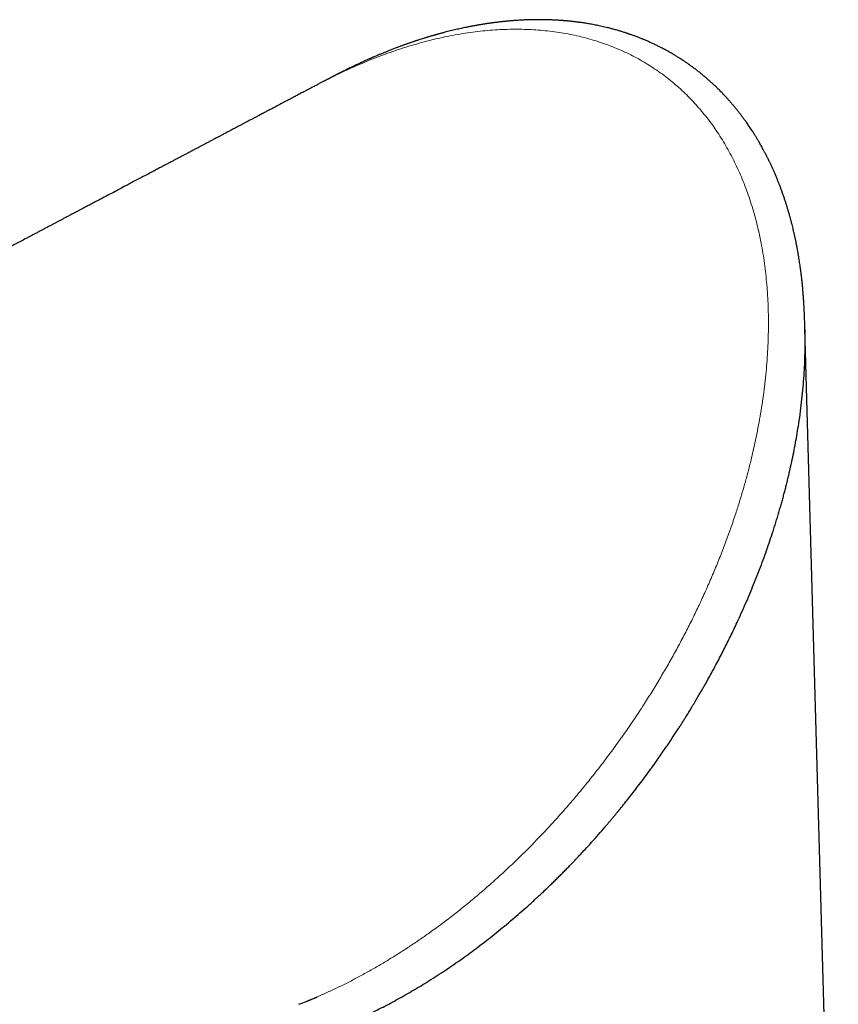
# Model space of a CAD drawing. Header units: millimetres. Extents: x 8 to 834, y 12 to 760.
# Tile 51 of 65: x 752 to 799, y 330 to 387. Entities that reach past the tile are written whole.
import ezdxf

# ---------------------------------------------------------------- set-up
doc = ezdxf.new("R2010")
doc.units = ezdxf.units.MM

msp = doc.modelspace()

# ---------------------------------------------------------------- linework, layer by layer
at = {"color": 7, "linetype": 'Continuous', "lineweight": 30}
for p, q in [((769.692, 383.882), (769.423, 383.742)), ((799.444, 300.766), (797.516, 369.59))]:
    msp.add_line(p, q, dxfattribs=at)
for points, knots in [([(797.498, 370.08), (797.497, 370.104), (797.495, 370.148), (797.492, 370.207), (797.49, 370.253), (797.489, 370.288), (797.487, 370.32), (797.486, 370.351), (797.484, 370.382), (797.483, 370.412), (797.482, 370.443), (797.48, 370.475), (797.479, 370.515), (797.477, 370.565), (797.474, 370.623), (797.471, 370.689), (797.467, 370.761), (797.464, 370.836), (797.46, 370.903), (797.457, 370.957), (797.455, 370.999), (797.452, 371.041), (797.449, 371.096), (797.445, 371.166), (797.439, 371.251), (797.432, 371.348), (797.425, 371.452), (797.414, 371.587), (797.401, 371.75), (797.386, 371.922), (797.372, 372.07), (797.359, 372.194), (797.347, 372.31), (797.336, 372.412), (797.326, 372.502), (797.317, 372.581), (797.308, 372.655), (797.299, 372.73), (797.288, 372.812), (797.276, 372.904), (797.263, 373.007), (797.247, 373.119), (797.229, 373.248), (797.208, 373.394), (797.182, 373.558), (797.154, 373.735), (797.128, 373.888), (797.106, 374.01), (797.092, 374.093), (797.078, 374.168), (797.066, 374.231), (797.057, 374.282), (797.049, 374.322), (797.043, 374.352), (797.038, 374.381), (797.031, 374.416), (797.021, 374.463), (797.01, 374.52), (796.998, 374.582), (796.985, 374.645), (796.969, 374.722), (796.949, 374.813), (796.927, 374.919), (796.902, 375.03), (796.874, 375.152), (796.842, 375.289), (796.806, 375.437), (796.773, 375.571), (796.745, 375.682), (796.724, 375.763), (796.706, 375.831), (796.692, 375.884), (796.679, 375.93), (796.666, 375.98), (796.648, 376.044), (796.625, 376.127), (796.599, 376.22), (796.571, 376.318), (796.542, 376.415), (796.505, 376.539), (796.459, 376.69), (796.402, 376.871), (796.34, 377.059), (796.288, 377.212), (796.25, 377.323), (796.227, 377.388), (796.206, 377.446), (796.189, 377.494), (796.175, 377.534), (796.163, 377.566), (796.152, 377.595), (796.142, 377.624), (796.128, 377.661), (796.111, 377.706), (796.091, 377.761), (796.066, 377.826), (796.038, 377.899), (795.995, 378.011), (795.937, 378.155), (795.864, 378.335), (795.789, 378.513), (795.713, 378.688), (795.649, 378.831), (795.596, 378.945), (795.556, 379.033), (795.517, 379.114), (795.483, 379.186), (795.456, 379.242), (795.433, 379.289), (795.411, 379.335), (795.382, 379.392), (795.349, 379.46), (795.309, 379.538), (795.254, 379.647), (795.185, 379.779), (795.107, 379.924), (795.035, 380.055), (794.97, 380.171), (794.912, 380.274), (794.859, 380.365), (794.812, 380.445), (794.769, 380.518), (794.729, 380.584), (794.69, 380.648), (794.65, 380.714), (794.604, 380.788), (794.55, 380.873), (794.489, 380.969), (794.421, 381.073), (794.349, 381.182), (794.276, 381.29), (794.202, 381.398), (794.112, 381.526), (794.009, 381.671), (793.893, 381.827), (793.796, 381.956), (793.716, 382.059), (793.654, 382.137), (793.597, 382.209), (793.546, 382.273), (793.501, 382.328), (793.46, 382.378), (793.419, 382.427), (793.373, 382.483), (793.319, 382.546), (793.26, 382.615), (793.197, 382.688), (793.134, 382.759), (793.075, 382.826), (793.022, 382.884), (792.977, 382.934), (792.937, 382.977), (792.897, 383.02), (792.854, 383.066), (792.79, 383.133), (792.707, 383.22), (792.606, 383.324), (792.487, 383.442), (792.354, 383.572), (792.204, 383.713), (792.054, 383.85), (791.926, 383.964), (791.815, 384.06), (791.72, 384.141), (791.616, 384.228), (791.51, 384.315), (791.411, 384.395), (791.32, 384.467), (791.237, 384.531), (791.162, 384.588), (791.105, 384.632), (791.061, 384.664), (791.023, 384.692), (790.979, 384.725), (790.925, 384.764), (790.864, 384.808), (790.798, 384.855), (790.731, 384.902), (790.663, 384.949), (790.596, 384.995), (790.533, 385.037), (790.476, 385.075), (790.428, 385.107), (790.384, 385.136), (790.343, 385.163), (790.297, 385.192), (790.247, 385.224), (790.191, 385.259), (790.13, 385.297), (790.061, 385.34), (789.981, 385.388), (789.891, 385.442), (789.793, 385.5), (789.693, 385.557), (789.6, 385.609), (789.474, 385.679), (789.314, 385.765), (789.113, 385.868), (788.909, 385.969), (788.741, 386.049), (788.609, 386.11), (788.518, 386.151), (788.426, 386.192), (788.334, 386.232), (788.251, 386.267), (788.182, 386.296), (788.127, 386.319), (788.073, 386.34), (788.014, 386.364), (787.94, 386.394), (787.852, 386.428), (787.756, 386.464), (787.664, 386.499), (787.58, 386.529), (787.504, 386.557), (787.436, 386.581), (787.377, 386.601), (787.323, 386.62), (787.269, 386.638), (787.208, 386.658), (787.136, 386.682), (787.052, 386.709), (786.959, 386.738), (786.86, 386.769), (786.756, 386.8), (786.647, 386.832), (786.535, 386.863), (786.429, 386.892), (786.331, 386.919), (786.219, 386.948), (786.086, 386.981), (785.931, 387.018), (785.773, 387.054), (785.618, 387.088), (785.469, 387.119), (785.322, 387.147), (785.177, 387.174), (785.038, 387.199), (784.903, 387.222), (784.773, 387.243), (784.647, 387.262), (784.543, 387.277), (784.461, 387.288), (784.394, 387.297), (784.324, 387.306), (784.244, 387.316), (784.162, 387.326), (784.08, 387.335), (784.002, 387.343), (783.922, 387.352), (783.841, 387.36), (783.76, 387.368), (783.681, 387.375), (783.611, 387.381), (783.554, 387.385), (783.509, 387.389), (783.469, 387.392), (783.427, 387.395), (783.377, 387.399), (783.306, 387.404), (783.214, 387.409), (783.105, 387.416), (782.993, 387.421), (782.893, 387.426), (782.807, 387.429), (782.74, 387.432), (782.68, 387.434), (782.63, 387.435), (782.581, 387.436), (782.522, 387.438), (782.44, 387.439), (782.339, 387.441), (782.226, 387.442), (782.11, 387.442), (781.997, 387.441), (781.883, 387.44), (781.774, 387.439), (781.673, 387.436), (781.584, 387.434), (781.5, 387.431), (781.411, 387.428), (781.309, 387.424), (781.191, 387.419), (781.062, 387.412), (780.928, 387.404), (780.796, 387.395), (780.676, 387.387), (780.571, 387.378), (780.483, 387.371), (780.407, 387.365), (780.341, 387.359), (780.277, 387.353), (780.216, 387.347), (780.156, 387.341), (780.097, 387.335), (780.031, 387.328), (779.957, 387.32), (779.875, 387.311), (779.786, 387.3), (779.69, 387.289), (779.605, 387.278), (779.537, 387.269), (779.488, 387.263), (779.449, 387.257), (779.415, 387.253), (779.381, 387.248), (779.339, 387.242), (779.29, 387.235), (779.237, 387.228), (779.171, 387.218), (779.096, 387.207), (779.02, 387.195), (778.956, 387.185), (778.897, 387.176), (778.828, 387.165), (778.755, 387.153), (778.684, 387.141), (778.619, 387.129), (778.553, 387.118), (778.484, 387.106), (778.419, 387.094), (778.362, 387.083), (778.308, 387.073), (778.248, 387.062), (778.176, 387.048), (778.095, 387.032), (778.011, 387.016), (777.902, 386.993), (777.772, 386.966), (777.623, 386.934), (777.476, 386.902), (777.326, 386.868), (777.169, 386.831), (777.006, 386.791), (776.846, 386.751), (776.678, 386.708), (776.508, 386.663), (776.372, 386.626), (776.285, 386.602), (776.243, 386.591), (776.205, 386.58), (776.171, 386.571), (776.14, 386.562), (776.107, 386.552), (776.066, 386.541), (776.002, 386.522), (775.923, 386.5), (775.838, 386.474), (775.765, 386.453), (775.708, 386.436), (775.663, 386.422), (775.622, 386.41), (775.574, 386.395), (775.516, 386.377), (775.38, 386.335), (775.242, 386.291), (775.109, 386.248), (775.057, 386.23), (775.015, 386.216), (774.975, 386.203), (774.925, 386.187), (774.861, 386.165), (774.783, 386.139), (774.703, 386.111), (774.624, 386.084), (774.551, 386.058), (774.482, 386.034), (774.421, 386.013), (774.364, 385.992), (774.304, 385.971), (774.206, 385.935), (774.075, 385.887), (773.913, 385.827), (773.76, 385.769), (773.613, 385.712), (773.461, 385.652), (773.296, 385.587), (773.146, 385.526), (773.022, 385.475), (772.935, 385.439), (772.862, 385.408), (772.796, 385.38), (772.725, 385.35), (772.643, 385.316), (772.563, 385.281), (772.494, 385.251), (772.436, 385.226), (772.388, 385.205), (772.345, 385.186), (772.295, 385.164), (772.229, 385.135), (772.145, 385.097), (772.062, 385.06), (771.985, 385.025), (771.918, 384.994), (771.854, 384.965), (771.782, 384.932), (771.7, 384.893), (771.601, 384.847), (771.502, 384.8), (771.411, 384.757), (771.325, 384.715), (771.234, 384.672), (771.135, 384.623), (771.034, 384.574), (770.945, 384.53), (770.866, 384.49), (770.792, 384.453), (770.709, 384.411), (770.633, 384.373), (770.568, 384.339), (770.518, 384.314), (770.469, 384.288), (770.424, 384.265), (770.385, 384.245), (770.349, 384.226), (770.32, 384.211), (770.295, 384.198), (770.276, 384.188), (770.259, 384.179), (770.243, 384.171), (770.228, 384.163), (770.207, 384.152), (770.185, 384.141), (770.162, 384.128), (770.135, 384.114), (770.098, 384.095), (770.055, 384.072), (770.009, 384.049), (769.967, 384.027), (769.927, 384.006), (769.897, 383.99), (769.872, 383.977), (769.852, 383.967), (769.832, 383.956), (769.811, 383.946), (769.794, 383.937), (769.778, 383.929), (769.763, 383.921), (769.745, 383.912), (769.72, 383.899), (769.701, 383.889), (769.69, 383.883)], [0, 0, 0, 0, 0.002317, 0.004191, 0.005621, 0.006646, 0.007621, 0.008629, 0.009673, 0.010577, 0.011423, 0.012227, 0.013042, 0.014242, 0.015629, 0.017112, 0.018888, 0.020661, 0.02235, 0.023612, 0.024411, 0.025363, 0.026712, 0.028426, 0.030522, 0.032998, 0.035605, 0.038161, 0.043034, 0.047711, 0.050933, 0.054056, 0.056982, 0.059536, 0.061715, 0.063706, 0.065423, 0.06726, 0.069309, 0.071616, 0.07418, 0.077, 0.080088, 0.083878, 0.088016, 0.092501, 0.097332, 0.099613, 0.101806, 0.103704, 0.105306, 0.106613, 0.107624, 0.108342, 0.108935, 0.109825, 0.111032, 0.112553, 0.114201, 0.11581, 0.117383, 0.120169, 0.122829, 0.125517, 0.128775, 0.132325, 0.136167, 0.140298, 0.142778, 0.1449, 0.146665, 0.148075, 0.14913, 0.150279, 0.151969, 0.154238, 0.156801, 0.159381, 0.161978, 0.164591, 0.169215, 0.174047, 0.179131, 0.184466, 0.186404, 0.188228, 0.189791, 0.191095, 0.192139, 0.193115, 0.1937, 0.194521, 0.19549, 0.196731, 0.198243, 0.200025, 0.202078, 0.204277, 0.209283, 0.214036, 0.219366, 0.224342, 0.228996, 0.231643, 0.234182, 0.236589, 0.238673, 0.240391, 0.241439, 0.242782, 0.244439, 0.246409, 0.248693, 0.25129, 0.256023, 0.260346, 0.264257, 0.267757, 0.270845, 0.273547, 0.276051, 0.27821, 0.280238, 0.282136, 0.284072, 0.286362, 0.289013, 0.292024, 0.295382, 0.298842, 0.302307, 0.305777, 0.309251, 0.314719, 0.319947, 0.32476, 0.327607, 0.330286, 0.332744, 0.334911, 0.33679, 0.33844, 0.34002, 0.341969, 0.344267, 0.34672, 0.34928, 0.351948, 0.35429, 0.356392, 0.358182, 0.359662, 0.361115, 0.362793, 0.364695, 0.368579, 0.372455, 0.376281, 0.382006, 0.387418, 0.392807, 0.398314, 0.401263, 0.404543, 0.408365, 0.412159, 0.415558, 0.418562, 0.421478, 0.424008, 0.426163, 0.427257, 0.428428, 0.4299, 0.431673, 0.43378, 0.435969, 0.438163, 0.440362, 0.442566, 0.444692, 0.446491, 0.448091, 0.449332, 0.450639, 0.45209, 0.453686, 0.455426, 0.457323, 0.459462, 0.46198, 0.464781, 0.467867, 0.471106, 0.473993, 0.476479, 0.482598, 0.488562, 0.494507, 0.50079, 0.503437, 0.506103, 0.508788, 0.511491, 0.514089, 0.515888, 0.517471, 0.518867, 0.520502, 0.522515, 0.525208, 0.528036, 0.530633, 0.532999, 0.535134, 0.537036, 0.538699, 0.540125, 0.541542, 0.543207, 0.5452, 0.547522, 0.550163, 0.552916, 0.555693, 0.558775, 0.561884, 0.564806, 0.567406, 0.56993, 0.573843, 0.578125, 0.582398, 0.586526, 0.59051, 0.5944, 0.59821, 0.602008, 0.605427, 0.608885, 0.612204, 0.615313, 0.617041, 0.618658, 0.620486, 0.622561, 0.624878, 0.626877, 0.628907, 0.630967, 0.633057, 0.635178, 0.637296, 0.639147, 0.640559, 0.641697, 0.642598, 0.643643, 0.64493, 0.646461, 0.649154, 0.651968, 0.654838, 0.657766, 0.659635, 0.661399, 0.662915, 0.664183, 0.665202, 0.66667, 0.668724, 0.671411, 0.674399, 0.677328, 0.6802, 0.683014, 0.685941, 0.688488, 0.69065, 0.692694, 0.694845, 0.69743, 0.700398, 0.703747, 0.707179, 0.710509, 0.713738, 0.7162, 0.718432, 0.720337, 0.721919, 0.723464, 0.725151, 0.72651, 0.727966, 0.729609, 0.731454, 0.733502, 0.735753, 0.738207, 0.740675, 0.742137, 0.743356, 0.744334, 0.745073, 0.745877, 0.746915, 0.748198, 0.749562, 0.750898, 0.753166, 0.755186, 0.756632, 0.757942, 0.759671, 0.761813, 0.763381, 0.765002, 0.766678, 0.768407, 0.770135, 0.771579, 0.772697, 0.774184, 0.776053, 0.778153, 0.780256, 0.782359, 0.786329, 0.790016, 0.793599, 0.797357, 0.801295, 0.80543, 0.809653, 0.813351, 0.818119, 0.822468, 0.823631, 0.824692, 0.825648, 0.826501, 0.82725, 0.827988, 0.829021, 0.830374, 0.832816, 0.834972, 0.836814, 0.838331, 0.839305, 0.840237, 0.84144, 0.842922, 0.84468, 0.851754, 0.853422, 0.854748, 0.85571, 0.856659, 0.857782, 0.859518, 0.861531, 0.863759, 0.865607, 0.867567, 0.869345, 0.870812, 0.87223, 0.873755, 0.875387, 0.879704, 0.883825, 0.88776, 0.891473, 0.895141, 0.899496, 0.904188, 0.906662, 0.909038, 0.910945, 0.912277, 0.914148, 0.916459, 0.918553, 0.920343, 0.921814, 0.923049, 0.924064, 0.925163, 0.926971, 0.929168, 0.931721, 0.933387, 0.935175, 0.93692, 0.938374, 0.940798, 0.94336, 0.946115, 0.948558, 0.950478, 0.95288, 0.95566, 0.958302, 0.960805, 0.962665, 0.964503, 0.966694, 0.969189, 0.97051, 0.971854, 0.973141, 0.974369, 0.975413, 0.976219, 0.977146, 0.977652, 0.978184, 0.978618, 0.978972, 0.979637, 0.980488, 0.981345, 0.982048, 0.983137, 0.98443, 0.986238, 0.988002, 0.989588, 0.991032, 0.992486, 0.993074, 0.993822, 0.994722, 0.995425, 0.996106, 0.996686, 0.997225, 0.997821, 0.998742, 1, 1, 1, 1]), ([(769.423, 383.743), (769.355, 383.708), (769.224, 383.639), (769.034, 383.538), (768.856, 383.444), (768.692, 383.357), (768.54, 383.277), (768.4, 383.203), (768.277, 383.138), (768.168, 383.081), (768.07, 383.029), (767.976, 382.979), (767.881, 382.929), (767.785, 382.878), (767.63, 382.796), (767.414, 382.682), (767.135, 382.535), (766.853, 382.386), (766.594, 382.249), (766.359, 382.125), (766.149, 382.014), (765.947, 381.908), (765.756, 381.807), (765.588, 381.718), (765.438, 381.639), (765.299, 381.565), (765.154, 381.488), (764.999, 381.406), (764.831, 381.318), (764.651, 381.223), (764.463, 381.124), (764.276, 381.025), (764.091, 380.927), (763.911, 380.832), (763.724, 380.733), (763.533, 380.632), (763.338, 380.529), (763.153, 380.432), (762.978, 380.339), (762.81, 380.25), (762.647, 380.165), (762.487, 380.08), (762.346, 380.006), (762.226, 379.942), (762.127, 379.889), (762.026, 379.836), (761.921, 379.781), (761.8, 379.717), (761.661, 379.644), (761.502, 379.56), (761.328, 379.468), (761.141, 379.369), (760.946, 379.266), (760.75, 379.163), (760.537, 379.05), (760.31, 378.93), (760.067, 378.802), (759.831, 378.677), (759.57, 378.539), (759.286, 378.389), (758.98, 378.228), (758.688, 378.074), (758.411, 377.927), (758.091, 377.758), (757.721, 377.563), (757.299, 377.34), (756.97, 377.166), (756.737, 377.043), (756.598, 376.97), (756.46, 376.897), (756.324, 376.825), (756.189, 376.754), (756.054, 376.682), (755.918, 376.611), (755.777, 376.536), (755.627, 376.457), (755.466, 376.372), (755.291, 376.28), (755.105, 376.181), (754.911, 376.079), (754.725, 375.981), (754.551, 375.889), (754.389, 375.803), (754.228, 375.718), (754.073, 375.636), (753.929, 375.56), (753.799, 375.492), (753.684, 375.431), (753.584, 375.378), (753.496, 375.332), (753.416, 375.289), (753.334, 375.246), (753.244, 375.199), (753.145, 375.146), (753.026, 375.083), (752.883, 375.008), (752.717, 374.92), (752.544, 374.829), (752.324, 374.713), (752.064, 374.575), (751.765, 374.418), (751.475, 374.265), (751.192, 374.115), (750.945, 373.985), (750.733, 373.873), (750.556, 373.779), (750.38, 373.686), (750.206, 373.594), (750.029, 373.501), (749.855, 373.409), (749.681, 373.317), (749.508, 373.226), (749.328, 373.131), (749.144, 373.034), (748.945, 372.929), (748.736, 372.818), (748.519, 372.704), (748.32, 372.599), (748.136, 372.501), (747.962, 372.41), (747.791, 372.319), (747.619, 372.229), (747.444, 372.136), (747.27, 372.044), (747.095, 371.952), (746.92, 371.86), (746.738, 371.764), (746.555, 371.667), (746.375, 371.572), (746.202, 371.481), (746.032, 371.391), (745.865, 371.303), (745.697, 371.214), (745.529, 371.125), (745.356, 371.034), (745.148, 370.924), (744.911, 370.799), (744.653, 370.663), (744.408, 370.533), (744.172, 370.409), (743.942, 370.287), (743.71, 370.165), (743.464, 370.035), (743.2, 369.896), (742.916, 369.746), (742.623, 369.592), (742.323, 369.433), (742.086, 369.308), (741.912, 369.216), (741.8, 369.157), (741.684, 369.096), (741.56, 369.03), (741.428, 368.961), (741.289, 368.887), (741.143, 368.81), (740.995, 368.732), (740.852, 368.656), (740.72, 368.587), (740.602, 368.525), (740.499, 368.47), (740.41, 368.423), (740.335, 368.383), (740.266, 368.348), (740.198, 368.312), (740.124, 368.273), (740.043, 368.23), (739.955, 368.183), (739.854, 368.13), (739.738, 368.069), (739.608, 368), (739.472, 367.928), (739.276, 367.825), (739.026, 367.693), (738.724, 367.534), (738.432, 367.379), (738.147, 367.229), (737.907, 367.102), (737.711, 366.999), (737.557, 366.918), (737.406, 366.838), (737.255, 366.758), (737.106, 366.679), (736.954, 366.599), (736.797, 366.517), (736.632, 366.429), (736.457, 366.337), (736.273, 366.24), (736.094, 366.146), (735.931, 366.059), (735.788, 365.984), (735.659, 365.916), (735.542, 365.854), (735.437, 365.799), (735.343, 365.749), (735.251, 365.7), (735.151, 365.648), (735.037, 365.588), (734.909, 365.52), (734.768, 365.446), (734.617, 365.366), (734.458, 365.282), (734.292, 365.195), (734.121, 365.104), (733.945, 365.011), (733.783, 364.926), (733.641, 364.851), (733.524, 364.789), (733.419, 364.734), (733.325, 364.684), (733.242, 364.64), (733.165, 364.6), (733.085, 364.558), (732.997, 364.511), (732.898, 364.459), (732.789, 364.401), (732.67, 364.339), (732.541, 364.271), (732.404, 364.199), (732.263, 364.124), (732.087, 364.031), (731.883, 363.923), (731.655, 363.803), (731.437, 363.688), (731.222, 363.575), (731.018, 363.467), (730.822, 363.364), (730.64, 363.267), (730.46, 363.173), (730.287, 363.082), (730.091, 362.978), (729.869, 362.861), (729.62, 362.729), (729.372, 362.599), (729.165, 362.489), (728.998, 362.401), (728.87, 362.334), (728.743, 362.267), (728.615, 362.199), (728.484, 362.13), (728.344, 362.056), (728.194, 361.977), (728.034, 361.892), (727.862, 361.802), (727.68, 361.706), (727.494, 361.608), (727.301, 361.506), (727.106, 361.403), (726.908, 361.299), (726.715, 361.197), (726.492, 361.079), (726.235, 360.943), (725.941, 360.789), (725.64, 360.63), (725.356, 360.48), (725.098, 360.344), (724.874, 360.226), (724.665, 360.115), (724.468, 360.011), (724.278, 359.911), (724.091, 359.813), (723.904, 359.714), (723.717, 359.615), (723.53, 359.517), (723.348, 359.42), (723.197, 359.341), (723.079, 359.279), (722.988, 359.231), (722.896, 359.182), (722.797, 359.13), (722.688, 359.073), (722.571, 359.011), (722.44, 358.942), (722.301, 358.869), (722.161, 358.794), (722.027, 358.724), (721.9, 358.657), (721.75, 358.578), (721.575, 358.486), (721.375, 358.38), (721.176, 358.275), (720.979, 358.171), (720.811, 358.082), (720.67, 358.008), (720.556, 357.948), (720.443, 357.889), (720.332, 357.83), (720.218, 357.77), (720.091, 357.703), (719.946, 357.626), (719.779, 357.539), (719.598, 357.443), (719.427, 357.352), (719.27, 357.27), (719.134, 357.198), (719.005, 357.13), (718.883, 357.066), (718.768, 357.005), (718.655, 356.946), (718.539, 356.885), (718.416, 356.819), (718.285, 356.75), (718.133, 356.67), (717.958, 356.578), (717.761, 356.474), (717.56, 356.368), (717.383, 356.275), (717.233, 356.196), (717.109, 356.13), (716.988, 356.067), (716.874, 356.006), (716.769, 355.951), (716.675, 355.901), (716.59, 355.857), (716.516, 355.817), (716.448, 355.782), (716.372, 355.742), (716.283, 355.695), (716.176, 355.638), (716.058, 355.576), (715.927, 355.507), (715.783, 355.431), (715.633, 355.352), (715.481, 355.272), (715.332, 355.193), (715.163, 355.104), (714.977, 355.006), (714.773, 354.899), (714.568, 354.79), (714.354, 354.677), (714.126, 354.557), (713.896, 354.436), (713.67, 354.317), (713.486, 354.22), (713.338, 354.142), (713.219, 354.079), (713.095, 354.013), (712.963, 353.944), (712.826, 353.872), (712.685, 353.798), (712.547, 353.725), (712.416, 353.655), (712.295, 353.592), (712.184, 353.533), (712.081, 353.479), (711.981, 353.426), (711.879, 353.372), (711.772, 353.316), (711.661, 353.258), (711.543, 353.195), (711.421, 353.131), (711.297, 353.065), (711.175, 353.001), (711.056, 352.939), (710.939, 352.877), (710.826, 352.817), (710.711, 352.757), (710.596, 352.696), (710.477, 352.633), (710.351, 352.567), (710.214, 352.495), (710.078, 352.423), (709.944, 352.352), (709.814, 352.284), (709.683, 352.215), (709.556, 352.148), (709.436, 352.085), (709.325, 352.026), (709.224, 351.973), (709.131, 351.924), (709.033, 351.872), (708.924, 351.815), (708.797, 351.748), (708.657, 351.674), (708.505, 351.594), (708.343, 351.508), (708.177, 351.421), (708.009, 351.332), (707.831, 351.238), (707.647, 351.142), (707.463, 351.044), (707.289, 350.953), (707.128, 350.868), (706.958, 350.778), (706.772, 350.68), (706.562, 350.57), (706.379, 350.473), (706.228, 350.393), (706.117, 350.335), (706.012, 350.28), (705.916, 350.229), (705.828, 350.183), (705.75, 350.142), (705.676, 350.103), (705.601, 350.063), (705.519, 350.02), (705.429, 349.972), (705.328, 349.919), (705.217, 349.861), (705.095, 349.796), (704.966, 349.728), (704.836, 349.66), (704.708, 349.593), (704.563, 349.516), (704.404, 349.432), (704.231, 349.341), (704.074, 349.258), (703.928, 349.181), (703.786, 349.106), (703.638, 349.029), (703.485, 348.948), (703.326, 348.864), (703.176, 348.785), (703.039, 348.713), (702.919, 348.649), (702.809, 348.591), (702.706, 348.537), (702.574, 348.468), (702.405, 348.379), (702.179, 348.26), (701.927, 348.127), (701.649, 347.98), (701.351, 347.823), (701.036, 347.658), (700.706, 347.483), (700.37, 347.306), (700.03, 347.127), (699.659, 346.932), (699.261, 346.722), (698.836, 346.498), (698.412, 346.275), (697.985, 346.05), (697.619, 345.857), (697.317, 345.697), (697.078, 345.572), (696.841, 345.447), (696.6, 345.32), (696.35, 345.188), (696.087, 345.049), (695.842, 344.921), (695.623, 344.805), (695.437, 344.707), (695.258, 344.613), (695.089, 344.524), (694.929, 344.439), (694.77, 344.356), (694.614, 344.273), (694.46, 344.192), (694.314, 344.116), (694.174, 344.042), (694.036, 343.969), (693.901, 343.898), (693.77, 343.829), (693.642, 343.762), (693.512, 343.693), (693.374, 343.621), (693.229, 343.544), (693.076, 343.463), (692.915, 343.379), (692.746, 343.289), (692.571, 343.198), (692.398, 343.106), (692.23, 343.018), (692.063, 342.93), (691.897, 342.842), (691.731, 342.755), (691.566, 342.668), (691.396, 342.578), (691.216, 342.484), (691.026, 342.383), (690.825, 342.278), (690.614, 342.167), (690.396, 342.052), (690.105, 341.899), (689.752, 341.712), (689.385, 341.52), (689.077, 341.357), (688.824, 341.224), (688.58, 341.096), (688.347, 340.973), (688.129, 340.858), (687.923, 340.75), (687.72, 340.643), (687.512, 340.533), (687.291, 340.416), (687.058, 340.294), (686.814, 340.165), (686.566, 340.035), (686.315, 339.903), (686.061, 339.769), (685.801, 339.632), (685.538, 339.494), (685.278, 339.357), (685.024, 339.223), (684.774, 339.091), (684.524, 338.96), (684.272, 338.827), (684.019, 338.694), (683.765, 338.56), (683.528, 338.436), (683.314, 338.323), (683.125, 338.223), (682.943, 338.127), (682.762, 338.032), (682.573, 337.933), (682.376, 337.829), (682.171, 337.721), (681.962, 337.611), (681.748, 337.498), (681.535, 337.386), (681.252, 337.237), (680.9, 337.052), (680.475, 336.828), (680.046, 336.602), (679.611, 336.374), (679.172, 336.142), (678.729, 335.909), (678.321, 335.694), (677.948, 335.498), (677.614, 335.323), (677.289, 335.151), (677.023, 335.011), (676.814, 334.902), (676.655, 334.818), (676.491, 334.731), (676.317, 334.64), (676.134, 334.543), (675.961, 334.452), (675.799, 334.367), (675.654, 334.291), (675.512, 334.216), (675.379, 334.146), (675.259, 334.083), (675.159, 334.03), (675.075, 333.986), (675.008, 333.951), (674.948, 333.919), (674.889, 333.889), (674.827, 333.856), (674.754, 333.817), (674.67, 333.773), (674.575, 333.723), (674.469, 333.667), (674.355, 333.607), (674.239, 333.546), (674.072, 333.458), (673.855, 333.344), (673.629, 333.225), (673.443, 333.128), (673.298, 333.051), (673.158, 332.977), (673.026, 332.908), (672.905, 332.844), (672.795, 332.787), (672.697, 332.735), (672.618, 332.693), (672.555, 332.66), (672.5, 332.631), (672.44, 332.6), (672.369, 332.562), (672.288, 332.52), (672.197, 332.472), (672.096, 332.419), (671.987, 332.361), (671.815, 332.271), (671.588, 332.151), (671.308, 332.004), (671.04, 331.863), (670.815, 331.745), (670.632, 331.648), (670.493, 331.575), (670.367, 331.509), (670.255, 331.45), (670.164, 331.402), (670.092, 331.364), (670.029, 331.331), (669.958, 331.294), (669.88, 331.253), (669.796, 331.209), (669.709, 331.163), (669.613, 331.112), (669.464, 331.034), (669.27, 330.932), (669.036, 330.809), (668.827, 330.699), (668.642, 330.602), (668.481, 330.517), (668.327, 330.436), (668.183, 330.36), (668.06, 330.295), (667.956, 330.241), (667.87, 330.195), (667.791, 330.154), (667.72, 330.117), (667.657, 330.084), (667.596, 330.052), (667.532, 330.018), (667.458, 329.979), (667.374, 329.935), (667.281, 329.886), (667.179, 329.832), (667.015, 329.746), (666.794, 329.63), (666.553, 329.503), (666.351, 329.397), (666.187, 329.31), (666.029, 329.227), (665.879, 329.149), (665.741, 329.076), (665.617, 329.01), (665.505, 328.952), (665.407, 328.9), (665.33, 328.86), (665.268, 328.827), (665.213, 328.798), (665.149, 328.765), (665.076, 328.726), (664.992, 328.682), (664.899, 328.633), (664.739, 328.549), (664.519, 328.433), (664.276, 328.305), (664.073, 328.199), (663.907, 328.111), (663.746, 328.027), (663.594, 327.947), (663.452, 327.872), (663.323, 327.804), (663.218, 327.749), (663.134, 327.705), (663.069, 327.671), (663.009, 327.639), (662.947, 327.606), (662.876, 327.569), (662.793, 327.526), (662.697, 327.475), (662.58, 327.414), (662.445, 327.343), (662.298, 327.265), (662.15, 327.188), (662.004, 327.111), (661.86, 327.035), (661.721, 326.962), (661.586, 326.891), (661.455, 326.822), (661.326, 326.755), (661.203, 326.69), (661.078, 326.624), (660.956, 326.56), (660.839, 326.498), (660.735, 326.444), (660.655, 326.401), (660.59, 326.367), (660.533, 326.337), (660.468, 326.303), (660.395, 326.265), (660.312, 326.221), (660.218, 326.172), (660.117, 326.119), (660.01, 326.063), (659.902, 326.006), (659.793, 325.949), (659.632, 325.864), (659.418, 325.751), (659.193, 325.633), (659.01, 325.537), (658.874, 325.465), (658.746, 325.398), (658.628, 325.336), (658.522, 325.28), (658.427, 325.231), (658.347, 325.188), (658.281, 325.154), (658.223, 325.123), (658.164, 325.092), (658.096, 325.057), (658.02, 325.016), (657.936, 324.972), (657.844, 324.924), (657.748, 324.873), (657.648, 324.821), (657.547, 324.768), (657.436, 324.71), (657.316, 324.646), (657.186, 324.578), (657.056, 324.51), (656.928, 324.442), (656.806, 324.378), (656.695, 324.32), (656.604, 324.272), (656.531, 324.234), (656.473, 324.203), (656.419, 324.175), (656.364, 324.146), (656.296, 324.11), (656.212, 324.066), (656.112, 324.014), (656.006, 323.958), (655.893, 323.899), (655.777, 323.837), (655.655, 323.773), (655.53, 323.708), (655.406, 323.643), (655.258, 323.565), (655.088, 323.475), (654.894, 323.373), (654.701, 323.272), (654.535, 323.185), (654.4, 323.114), (654.301, 323.062), (654.213, 323.016), (654.137, 322.976), (654.062, 322.936), (653.977, 322.892), (653.876, 322.839), (653.761, 322.778), (653.634, 322.711), (653.494, 322.638), (653.349, 322.562), (653.203, 322.485), (653.057, 322.408), (652.903, 322.327), (652.742, 322.243), (652.573, 322.154), (652.398, 322.062), (652.235, 321.976), (652.091, 321.901), (651.974, 321.839), (651.871, 321.785), (651.783, 321.739), (651.703, 321.697), (651.625, 321.656), (651.534, 321.608), (651.425, 321.551), (651.299, 321.485), (651.164, 321.414), (651.024, 321.34), (650.879, 321.264), (650.732, 321.187), (650.576, 321.105), (650.411, 321.018), (650.241, 320.929), (650.077, 320.843), (649.925, 320.763), (649.794, 320.694), (649.682, 320.635), (649.586, 320.585), (649.492, 320.536), (649.395, 320.485), (649.29, 320.429), (649.168, 320.365), (649.03, 320.293), (648.876, 320.212), (648.718, 320.129), (648.513, 320.021), (648.267, 319.892), (647.98, 319.741), (647.701, 319.595), (647.428, 319.451), (647.16, 319.31), (646.881, 319.164), (646.591, 319.012), (646.284, 318.85), (645.972, 318.687), (645.675, 318.531), (645.393, 318.383), (645.126, 318.242), (644.852, 318.098), (644.569, 317.95), (644.31, 317.814), (644.08, 317.693), (643.887, 317.592), (643.734, 317.512), (643.618, 317.451), (643.531, 317.405), (643.437, 317.356), (643.333, 317.301), (643.209, 317.236), (643.066, 317.161), (642.912, 317.08), (642.762, 317.001), (642.621, 316.927), (642.487, 316.857), (642.36, 316.79), (642.241, 316.728), (642.111, 316.659), (641.971, 316.586), (641.824, 316.509), (641.692, 316.439), (641.592, 316.387), (641.522, 316.35), (641.475, 316.325), (641.423, 316.298), (641.362, 316.266), (641.292, 316.229), (641.211, 316.187), (641.121, 316.14), (641.022, 316.088), (640.892, 316.019), (640.738, 315.939), (640.568, 315.85), (640.412, 315.767), (640.275, 315.696), (640.157, 315.633), (640.055, 315.58), (639.963, 315.532), (639.88, 315.488), (639.805, 315.449), (639.727, 315.408), (639.638, 315.361), (639.53, 315.305), (639.407, 315.24), (639.268, 315.167), (639.113, 315.086), (638.948, 314.999), (638.779, 314.91), (638.608, 314.821), (638.437, 314.731), (638.264, 314.64), (638.108, 314.558), (637.968, 314.485), (637.849, 314.423), (637.738, 314.364), (637.638, 314.311), (637.547, 314.264), (637.467, 314.222), (637.387, 314.18), (637.302, 314.135), (637.206, 314.085), (637.102, 314.031), (636.991, 313.972), (636.868, 313.908), (636.737, 313.839), (636.598, 313.766), (636.455, 313.691), (636.31, 313.615), (636.161, 313.537), (636.011, 313.458), (635.863, 313.38), (635.715, 313.303), (635.571, 313.227), (635.431, 313.154), (635.303, 313.087), (635.18, 313.022), (635.056, 312.957), (634.925, 312.888), (634.749, 312.796), (634.528, 312.68), (634.267, 312.543), (633.99, 312.398), (633.692, 312.242), (633.371, 312.073), (633.109, 311.935), (632.911, 311.831), (632.779, 311.762), (632.647, 311.693), (632.516, 311.624), (632.389, 311.558), (632.28, 311.501), (632.189, 311.453), (632.113, 311.413), (632.044, 311.377), (631.975, 311.341), (631.902, 311.303), (631.818, 311.258), (631.722, 311.208), (631.617, 311.153), (631.506, 311.095), (631.393, 311.036), (631.28, 310.977), (631.172, 310.92), (631.069, 310.866), (630.971, 310.814), (630.866, 310.759), (630.755, 310.701), (630.64, 310.641), (630.535, 310.585), (630.435, 310.533), (630.337, 310.482), (630.234, 310.427), (630.124, 310.37), (630.009, 310.31), (629.89, 310.247), (629.763, 310.181), (629.625, 310.108), (629.476, 310.03), (629.323, 309.95), (629.168, 309.869), (629.017, 309.79), (628.869, 309.712), (628.718, 309.633), (628.561, 309.551), (628.398, 309.465), (628.233, 309.378), (628.062, 309.289), (627.883, 309.195), (627.696, 309.097), (627.506, 308.997), (627.324, 308.902), (627.152, 308.812), (626.991, 308.727), (626.833, 308.644), (626.682, 308.565), (626.541, 308.492), (626.414, 308.425), (626.301, 308.365), (626.201, 308.313), (626.113, 308.267), (626.026, 308.221), (625.94, 308.176), (625.852, 308.13), (625.762, 308.083), (625.664, 308.032), (625.545, 307.969), (625.401, 307.894), (625.23, 307.804), (625.072, 307.721), (624.931, 307.647), (624.816, 307.587), (624.707, 307.53), (624.604, 307.476), (624.508, 307.426), (624.42, 307.38), (624.342, 307.339), (624.263, 307.297), (624.178, 307.253), (624.083, 307.203), (623.976, 307.147), (623.86, 307.086), (623.737, 307.022), (623.612, 306.956), (623.487, 306.891), (623.313, 306.8), (623.089, 306.682), (622.82, 306.541), (622.557, 306.403), (622.302, 306.27), (622.052, 306.139), (621.802, 306.008), (621.554, 305.878), (621.339, 305.765), (621.16, 305.671), (621.01, 305.593), (620.854, 305.511), (620.688, 305.424), (620.518, 305.335), (620.352, 305.248), (620.195, 305.166), (620.048, 305.089), (619.911, 305.017), (619.786, 304.952), (619.676, 304.894), (619.579, 304.843), (619.486, 304.794), (619.388, 304.743), (619.279, 304.686), (619.159, 304.623), (619.027, 304.554), (618.838, 304.455), (618.597, 304.329), (618.351, 304.2), (618.204, 304.123), (618.151, 304.095)], [0, 0, 0, 0, 0.001341, 0.002599, 0.003772, 0.004861, 0.005866, 0.006787, 0.007624, 0.008317, 0.008944, 0.009561, 0.010188, 0.010826, 0.011474, 0.013259, 0.015118, 0.017006, 0.018841, 0.02027, 0.021664, 0.023004, 0.024268, 0.025457, 0.026339, 0.027242, 0.028207, 0.029232, 0.030317, 0.031535, 0.032798, 0.03404, 0.035258, 0.03645, 0.037619, 0.038963, 0.040252, 0.041477, 0.042636, 0.043732, 0.044799, 0.045862, 0.04692, 0.047582, 0.048242, 0.0489, 0.04958, 0.05033, 0.051287, 0.052339, 0.053487, 0.05473, 0.056054, 0.057355, 0.058614, 0.060276, 0.061872, 0.063429, 0.064948, 0.067052, 0.069077, 0.071008, 0.07284, 0.074575, 0.07736, 0.080167, 0.082952, 0.083879, 0.084797, 0.085707, 0.086608, 0.0875, 0.088384, 0.089291, 0.090197, 0.091185, 0.092255, 0.093407, 0.094642, 0.095942, 0.097267, 0.098324, 0.099394, 0.100479, 0.101522, 0.102472, 0.10333, 0.104095, 0.104755, 0.105325, 0.105825, 0.106353, 0.106954, 0.107606, 0.108308, 0.109326, 0.110433, 0.111602, 0.112755, 0.114797, 0.116769, 0.118678, 0.12055, 0.122389, 0.123576, 0.124749, 0.125909, 0.127055, 0.128205, 0.129418, 0.130511, 0.131654, 0.132847, 0.134083, 0.135292, 0.136804, 0.138237, 0.13959, 0.140749, 0.141895, 0.143028, 0.14415, 0.145292, 0.146507, 0.147608, 0.148763, 0.149972, 0.151209, 0.152401, 0.153543, 0.154633, 0.155774, 0.15686, 0.157964, 0.159107, 0.16029, 0.162087, 0.163806, 0.165415, 0.16695, 0.168474, 0.169991, 0.171555, 0.173351, 0.175227, 0.177175, 0.179159, 0.181176, 0.18189, 0.182613, 0.183382, 0.184201, 0.185072, 0.185993, 0.186965, 0.187965, 0.188932, 0.189805, 0.190583, 0.191265, 0.191853, 0.192346, 0.192761, 0.193204, 0.193693, 0.194229, 0.194811, 0.195439, 0.196239, 0.197103, 0.19802, 0.198933, 0.200996, 0.202988, 0.204913, 0.206795, 0.208645, 0.209669, 0.210682, 0.211686, 0.21268, 0.213664, 0.214646, 0.215686, 0.216773, 0.217927, 0.219149, 0.220439, 0.221461, 0.222402, 0.22326, 0.224034, 0.224724, 0.225331, 0.225905, 0.226553, 0.227315, 0.22816, 0.229089, 0.230104, 0.231159, 0.232253, 0.233387, 0.234561, 0.235742, 0.236593, 0.237368, 0.238067, 0.238689, 0.239235, 0.239704, 0.240222, 0.240805, 0.241458, 0.242181, 0.242973, 0.243819, 0.244733, 0.245687, 0.246615, 0.248225, 0.249736, 0.251147, 0.252543, 0.254004, 0.255197, 0.256423, 0.257617, 0.258759, 0.25985, 0.261512, 0.26316, 0.264796, 0.266421, 0.267268, 0.268113, 0.268954, 0.269792, 0.270644, 0.271562, 0.272554, 0.273618, 0.274754, 0.275963, 0.27722, 0.278434, 0.279799, 0.281092, 0.282352, 0.283626, 0.285523, 0.287452, 0.289445, 0.291504, 0.293082, 0.294563, 0.295946, 0.297231, 0.298468, 0.299703, 0.30094, 0.30218, 0.30342, 0.304645, 0.305795, 0.306406, 0.306993, 0.307585, 0.30824, 0.308956, 0.309736, 0.310578, 0.311549, 0.312481, 0.313367, 0.314208, 0.315003, 0.31634, 0.317662, 0.318976, 0.32028, 0.321568, 0.322325, 0.323076, 0.323821, 0.32456, 0.325294, 0.326071, 0.327075, 0.328175, 0.329372, 0.330665, 0.331581, 0.332489, 0.333346, 0.334153, 0.334909, 0.335614, 0.336394, 0.337207, 0.338071, 0.338986, 0.340222, 0.341541, 0.342888, 0.344217, 0.345044, 0.345865, 0.346676, 0.347437, 0.34813, 0.348756, 0.349313, 0.349803, 0.350228, 0.350665, 0.351299, 0.352003, 0.352779, 0.353652, 0.3546, 0.35562, 0.356637, 0.357619, 0.358566, 0.359982, 0.361313, 0.362607, 0.364054, 0.365567, 0.367126, 0.368619, 0.37003, 0.370785, 0.371561, 0.372383, 0.37325, 0.374163, 0.375103, 0.376044, 0.376911, 0.377706, 0.378441, 0.379101, 0.379748, 0.380425, 0.381131, 0.381867, 0.382628, 0.383468, 0.38429, 0.385094, 0.385882, 0.386651, 0.387404, 0.388139, 0.388918, 0.38968, 0.390514, 0.391419, 0.392395, 0.393213, 0.394074, 0.394965, 0.395808, 0.396604, 0.397338, 0.398008, 0.398617, 0.399176, 0.399948, 0.400784, 0.401685, 0.402721, 0.403806, 0.404904, 0.406016, 0.40714, 0.408432, 0.409654, 0.410798, 0.411867, 0.41286, 0.414163, 0.415553, 0.41703, 0.4178, 0.418545, 0.419235, 0.41987, 0.420449, 0.420973, 0.421426, 0.421915, 0.422458, 0.423054, 0.423705, 0.424453, 0.425262, 0.426131, 0.427004, 0.427846, 0.428658, 0.429873, 0.431014, 0.43208, 0.432985, 0.433922, 0.434897, 0.435911, 0.436965, 0.438037, 0.438894, 0.439686, 0.440414, 0.441078, 0.441716, 0.443034, 0.444436, 0.446194, 0.448033, 0.449952, 0.452094, 0.454282, 0.456504, 0.45876, 0.461025, 0.463859, 0.466645, 0.469446, 0.472274, 0.475115, 0.476699, 0.478275, 0.479843, 0.481408, 0.48305, 0.484793, 0.486639, 0.487899, 0.489142, 0.490323, 0.491443, 0.492501, 0.493497, 0.494592, 0.495601, 0.49655, 0.497473, 0.49839, 0.499281, 0.500147, 0.500987, 0.501822, 0.502729, 0.503714, 0.504706, 0.505767, 0.506895, 0.508073, 0.509221, 0.510331, 0.511403, 0.512538, 0.513627, 0.51469, 0.515811, 0.517001, 0.518258, 0.519585, 0.520979, 0.522441, 0.523914, 0.526734, 0.529458, 0.531174, 0.53285, 0.534475, 0.536014, 0.537461, 0.538818, 0.540085, 0.541484, 0.542948, 0.544478, 0.546087, 0.547793, 0.549395, 0.551074, 0.552823, 0.554548, 0.556292, 0.557973, 0.55959, 0.561257, 0.56292, 0.564594, 0.566279, 0.567955, 0.569279, 0.57053, 0.57171, 0.572878, 0.574126, 0.575456, 0.576783, 0.578182, 0.579612, 0.581023, 0.582413, 0.585222, 0.588005, 0.59084, 0.593719, 0.596627, 0.599563, 0.602492, 0.604728, 0.606947, 0.609111, 0.611177, 0.612221, 0.613251, 0.614334, 0.615482, 0.616693, 0.617969, 0.618917, 0.619898, 0.620856, 0.621732, 0.622523, 0.623231, 0.623729, 0.624175, 0.62457, 0.624923, 0.625329, 0.62581, 0.626365, 0.626995, 0.6277, 0.628469, 0.629242, 0.630009, 0.631788, 0.63353, 0.634503, 0.635464, 0.636407, 0.637284, 0.638085, 0.638808, 0.639455, 0.640026, 0.640381, 0.640715, 0.641109, 0.641575, 0.642114, 0.642713, 0.643383, 0.64412, 0.644871, 0.64679, 0.648635, 0.650407, 0.652105, 0.653112, 0.654031, 0.654862, 0.655603, 0.656256, 0.656661, 0.657041, 0.657505, 0.658071, 0.658586, 0.659164, 0.659804, 0.660493, 0.662103, 0.663654, 0.665146, 0.666246, 0.667311, 0.66834, 0.669296, 0.670166, 0.670789, 0.671359, 0.671876, 0.672341, 0.672766, 0.673125, 0.67355, 0.674039, 0.674593, 0.675213, 0.675897, 0.676599, 0.678475, 0.68027, 0.681389, 0.682474, 0.683524, 0.684526, 0.685444, 0.686262, 0.686996, 0.687648, 0.688218, 0.688521, 0.688879, 0.689302, 0.689788, 0.690339, 0.690953, 0.69163, 0.693515, 0.69532, 0.69645, 0.697546, 0.698609, 0.699632, 0.700574, 0.701425, 0.702185, 0.702656, 0.703084, 0.703469, 0.703854, 0.70432, 0.70487, 0.705502, 0.706219, 0.707188, 0.708175, 0.70915, 0.710114, 0.711066, 0.712005, 0.712881, 0.713746, 0.714601, 0.715429, 0.716197, 0.71707, 0.717848, 0.71853, 0.719116, 0.719447, 0.71982, 0.720248, 0.72073, 0.721267, 0.721895, 0.722582, 0.723288, 0.724002, 0.724722, 0.72545, 0.727195, 0.728981, 0.729907, 0.730825, 0.731674, 0.732449, 0.733151, 0.733779, 0.734334, 0.734739, 0.735095, 0.735477, 0.735921, 0.736428, 0.736997, 0.73759, 0.738238, 0.738906, 0.739574, 0.740244, 0.7411, 0.741957, 0.742817, 0.743678, 0.744502, 0.745233, 0.745872, 0.746307, 0.746686, 0.747018, 0.747378, 0.74778, 0.74837, 0.749032, 0.749767, 0.750484, 0.751259, 0.75208, 0.752903, 0.753725, 0.754545, 0.75583, 0.757112, 0.758389, 0.75966, 0.760398, 0.761057, 0.761637, 0.762136, 0.762557, 0.763141, 0.763811, 0.764567, 0.765409, 0.766338, 0.767349, 0.76827, 0.769239, 0.770255, 0.77132, 0.772433, 0.773594, 0.774794, 0.775667, 0.776443, 0.777122, 0.777704, 0.778197, 0.778701, 0.77925, 0.780014, 0.780851, 0.781754, 0.782685, 0.783638, 0.784613, 0.78561, 0.786733, 0.787881, 0.788978, 0.789982, 0.790894, 0.791583, 0.792208, 0.792798, 0.793438, 0.794134, 0.794887, 0.795846, 0.796883, 0.79794, 0.798979, 0.800935, 0.802826, 0.804666, 0.806472, 0.808244, 0.809983, 0.811991, 0.814008, 0.81607, 0.818179, 0.819901, 0.821658, 0.82347, 0.825338, 0.827258, 0.828617, 0.829896, 0.831096, 0.831634, 0.832198, 0.832822, 0.833506, 0.834251, 0.835294, 0.836331, 0.837317, 0.838253, 0.83914, 0.839976, 0.840763, 0.841499, 0.842566, 0.843536, 0.84441, 0.845188, 0.845505, 0.845803, 0.846134, 0.846534, 0.847003, 0.847532, 0.848126, 0.848788, 0.849498, 0.850711, 0.851835, 0.852869, 0.853815, 0.854547, 0.855217, 0.855826, 0.856375, 0.856862, 0.857311, 0.857921, 0.858632, 0.859444, 0.860359, 0.861396, 0.86251, 0.863631, 0.864759, 0.865892, 0.867032, 0.868177, 0.868996, 0.8698, 0.870535, 0.871201, 0.871796, 0.872322, 0.872804, 0.87338, 0.874011, 0.874697, 0.875437, 0.876224, 0.877124, 0.878044, 0.878985, 0.879947, 0.880929, 0.881932, 0.882929, 0.883866, 0.884865, 0.885787, 0.88663, 0.887413, 0.888228, 0.889091, 0.89, 0.891733, 0.893459, 0.895179, 0.897228, 0.899364, 0.901557, 0.902424, 0.903295, 0.904169, 0.905046, 0.905896, 0.906675, 0.907212, 0.907709, 0.908166, 0.90859, 0.909066, 0.909622, 0.910259, 0.910977, 0.91169, 0.912461, 0.913214, 0.91393, 0.914611, 0.915256, 0.915865, 0.916703, 0.917462, 0.918142, 0.918791, 0.919439, 0.920085, 0.920845, 0.921602, 0.922374, 0.923208, 0.924126, 0.925112, 0.926149, 0.927171, 0.928172, 0.92915, 0.930107, 0.931174, 0.932252, 0.933342, 0.934458, 0.935639, 0.936888, 0.938162, 0.939407, 0.9405, 0.941569, 0.942615, 0.943628, 0.94456, 0.945404, 0.946157, 0.946809, 0.947376, 0.947914, 0.948532, 0.949075, 0.949668, 0.950312, 0.951012, 0.952038, 0.953167, 0.954401, 0.955176, 0.955962, 0.956683, 0.957337, 0.958005, 0.958583, 0.959072, 0.959567, 0.96014, 0.960768, 0.961452, 0.962245, 0.963074, 0.963899, 0.964722, 0.965541, 0.96736, 0.969153, 0.97089, 0.972569, 0.97421, 0.97586, 0.977519, 0.979132, 0.980112, 0.981077, 0.982103, 0.983203, 0.984377, 0.985471, 0.986506, 0.987479, 0.988391, 0.989223, 0.989953, 0.990581, 0.991152, 0.991798, 0.992518, 0.993313, 0.994183, 0.995127, 0.997074, 0.998958, 1, 1, 1, 1]), ([(760.35, 327.43), (760.367, 327.428), (760.545, 327.407), (760.885, 327.382), (761.372, 327.356), (761.863, 327.344), (762.36, 327.346), (762.833, 327.361), (763.281, 327.387), (763.705, 327.42), (764.133, 327.463), (764.565, 327.516), (765.001, 327.579), (765.468, 327.656), (765.965, 327.75), (766.494, 327.862), (767.028, 327.989), (767.511, 328.116), (767.942, 328.238), (768.322, 328.351), (768.705, 328.472), (769.09, 328.601), (769.478, 328.736), (769.868, 328.879), (770.31, 329.049), (770.805, 329.249), (771.352, 329.483), (771.903, 329.731), (772.416, 329.974), (772.892, 330.209), (773.329, 330.433), (773.769, 330.667), (774.211, 330.911), (774.653, 331.163), (775.092, 331.421), (775.541, 331.694), (776.005, 331.985), (776.486, 332.296), (776.967, 332.619), (777.444, 332.948), (777.915, 333.283), (778.383, 333.627), (778.854, 333.982), (779.327, 334.35), (779.793, 334.722), (780.248, 335.097), (780.697, 335.475), (781.146, 335.865), (781.598, 336.267), (781.963, 336.6), (782.241, 336.859), (782.432, 337.039), (782.625, 337.223), (782.818, 337.409), (783.013, 337.598), (783.208, 337.79), (783.404, 337.986), (783.568, 338.151), (783.7, 338.285), (783.8, 338.386), (783.899, 338.489), (783.999, 338.592), (784.099, 338.696), (784.199, 338.8), (784.347, 338.956), (784.546, 339.167), (784.84, 339.484), (785.182, 339.86), (785.571, 340.298), (785.871, 340.643), (786.08, 340.888), (786.198, 341.027), (786.313, 341.163), (786.422, 341.293), (786.524, 341.416), (786.623, 341.536), (786.724, 341.658), (786.881, 341.851), (787.098, 342.119), (787.374, 342.468), (787.658, 342.832), (787.948, 343.212), (788.237, 343.597), (788.517, 343.979), (788.86, 344.453), (789.264, 345.028), (789.73, 345.713), (790.054, 346.205), (790.242, 346.497), (790.3, 346.588), (790.358, 346.678), (790.414, 346.767), (790.47, 346.855), (790.525, 346.942), (790.579, 347.028), (790.669, 347.173), (790.793, 347.373), (790.957, 347.642), (791.122, 347.915), (791.287, 348.192), (791.433, 348.442), (791.564, 348.668), (791.651, 348.82), (791.706, 348.917), (791.731, 348.96), (791.755, 349.003), (791.779, 349.045), (791.803, 349.087), (791.828, 349.133), (791.914, 349.286), (792.058, 349.545), (792.264, 349.923), (792.471, 350.311), (792.679, 350.71), (792.878, 351.099), (793.068, 351.478), (793.256, 351.862), (793.446, 352.258), (793.663, 352.723), (793.898, 353.24), (794.144, 353.801), (794.378, 354.353), (794.607, 354.912), (794.83, 355.477), (795.045, 356.045), (795.247, 356.601), (795.438, 357.148), (795.593, 357.609), (795.715, 357.985), (795.808, 358.28), (795.898, 358.573), (795.985, 358.863), (796.07, 359.152), (796.151, 359.438), (796.228, 359.715), (796.3, 359.981), (796.367, 360.238), (796.433, 360.497), (796.499, 360.759), (796.563, 361.025), (796.648, 361.39), (796.751, 361.852), (796.866, 362.407), (796.971, 362.957), (797.069, 363.511), (797.166, 364.121), (797.26, 364.783), (797.344, 365.485), (797.412, 366.175), (797.464, 366.853), (797.501, 367.518), (797.522, 368.17), (797.528, 368.693), (797.526, 369.091), (797.522, 369.368), (797.515, 369.644), (797.507, 369.881), (797.5, 370.026), (797.498, 370.08)], [0, 0, 0, 0, 0.000939, 0.009723, 0.018405, 0.027144, 0.035942, 0.044802, 0.052165, 0.059584, 0.06706, 0.074595, 0.08219, 0.089846, 0.098947, 0.108136, 0.117414, 0.126781, 0.133351, 0.139977, 0.146662, 0.153405, 0.160206, 0.167067, 0.173986, 0.183599, 0.193326, 0.203168, 0.213127, 0.220965, 0.228891, 0.236907, 0.245012, 0.253206, 0.261351, 0.269399, 0.278367, 0.287458, 0.29667, 0.305904, 0.314906, 0.324048, 0.33333, 0.342752, 0.352227, 0.361344, 0.370459, 0.379734, 0.389169, 0.398765, 0.402816, 0.406908, 0.411041, 0.415216, 0.419432, 0.423689, 0.427988, 0.432328, 0.434527, 0.436735, 0.438954, 0.441184, 0.443424, 0.445674, 0.447868, 0.453449, 0.45914, 0.467971, 0.477055, 0.486391, 0.48919, 0.492011, 0.494854, 0.497493, 0.499865, 0.502275, 0.504722, 0.507207, 0.513839, 0.520726, 0.527868, 0.535264, 0.542916, 0.550243, 0.557241, 0.570076, 0.582922, 0.595765, 0.597455, 0.599127, 0.60078, 0.602416, 0.604033, 0.605633, 0.607214, 0.608777, 0.61357, 0.618185, 0.623444, 0.62845, 0.633202, 0.636997, 0.640614, 0.641401, 0.642179, 0.642948, 0.643708, 0.64446, 0.645202, 0.646129, 0.652662, 0.659048, 0.666268, 0.673291, 0.680117, 0.686745, 0.693176, 0.700201, 0.707421, 0.717314, 0.726956, 0.736349, 0.745637, 0.75557, 0.765142, 0.774531, 0.783738, 0.792763, 0.797744, 0.802684, 0.807585, 0.812445, 0.817265, 0.822045, 0.826785, 0.831094, 0.83537, 0.839613, 0.844022, 0.848462, 0.852874, 0.862229, 0.871451, 0.880541, 0.889629, 0.899065, 0.910938, 0.922629, 0.934139, 0.94547, 0.956622, 0.967596, 0.978395, 0.983136, 0.987851, 0.992541, 0.997205, 1, 1, 1, 1]), ([(768.243, 330.478), (768.388, 330.533), (768.549, 330.594), (768.709, 330.661), (768.725, 330.668)], [0, 0, 0, 0, 0.90229, 1, 1, 1, 1]), ([(768.724, 330.667), (768.742, 330.674), (768.775, 330.688), (768.821, 330.706), (768.857, 330.721), (768.887, 330.733), (768.917, 330.745), (768.953, 330.76), (769.001, 330.779), (769.057, 330.802), (769.123, 330.828), (769.18, 330.852), (769.226, 330.87), (769.254, 330.881), (769.274, 330.889), (769.287, 330.894), (769.293, 330.897), (769.294, 330.897), (769.294, 330.897)], [0, 0, 0, 0, 0.091264, 0.168097, 0.230511, 0.278515, 0.315379, 0.38657, 0.459596, 0.558609, 0.67097, 0.792573, 0.851789, 0.903944, 0.939622, 0.970749, 0.986335, 1, 1, 1, 1])]:
    msp.add_open_spline(points, degree=3, knots=knots, dxfattribs=at)
at = {"color": 252, "linetype": 'Continuous', "lineweight": 0}
for points, knots in [([(788.098, 385.049), (787.953, 385.13), (787.662, 385.294), (787.213, 385.518), (786.755, 385.726), (786.287, 385.918), (785.809, 386.092), (785.322, 386.25), (784.827, 386.391), (784.322, 386.514), (783.809, 386.62), (783.289, 386.709), (782.76, 386.78), (782.224, 386.834), (781.681, 386.87), (781.132, 386.889), (780.576, 386.891), (780.014, 386.875), (779.446, 386.842), (778.872, 386.791), (778.294, 386.722), (777.711, 386.636), (777.124, 386.533), (776.533, 386.413), (775.938, 386.276), (775.34, 386.121), (774.739, 385.949), (774.135, 385.761), (773.529, 385.555), (772.922, 385.333), (772.313, 385.095), (771.703, 384.839), (771.092, 384.568), (770.48, 384.28), (770.013, 384.051), (769.751, 383.913), (769.692, 383.882)], [0, 0, 0, 0, 0.0282211, 0.0564542, 0.0847109, 0.113003, 0.141342, 0.1697391, 0.1982055, 0.2267525, 0.2553907, 0.2841306, 0.312982, 0.3419543, 0.3710567, 0.4002979, 0.4296862, 0.4592297, 0.4889361, 0.518812, 0.5488637, 0.5790965, 0.6095157, 0.6401259, 0.6709314, 0.7019362, 0.7331436, 0.764556, 0.7961752, 0.8280023, 0.8600381, 0.8922831, 0.9247373, 0.9574005, 0.990388, 1, 1, 1, 1]), ([(768.725, 330.668), (768.913, 330.745), (769.305, 330.907), (769.9, 331.173), (770.512, 331.46), (771.125, 331.764), (771.738, 332.084), (772.35, 332.42), (772.961, 332.771), (773.567, 333.135), (774.167, 333.512), (774.762, 333.9), (775.354, 334.303), (775.981, 334.746), (776.642, 335.232), (777.334, 335.765), (778.021, 336.315), (778.701, 336.883), (779.375, 337.469), (780.031, 338.063), (780.669, 338.663), (781.29, 339.268), (781.903, 339.887), (782.507, 340.52), (783.102, 341.165), (783.688, 341.824), (784.264, 342.494), (784.838, 343.187), (785.409, 343.903), (785.977, 344.641), (786.533, 345.39), (787.075, 346.15), (787.603, 346.919), (788.109, 347.685), (788.594, 348.448), (789.058, 349.206), (789.507, 349.97), (789.942, 350.74), (790.362, 351.516), (790.768, 352.296), (791.158, 353.081), (791.538, 353.882), (791.908, 354.699), (792.265, 355.53), (792.605, 356.364), (792.926, 357.199), (793.229, 358.035), (793.499, 358.83), (793.739, 359.584), (793.953, 360.297), (794.152, 361.008), (794.337, 361.718), (794.506, 362.421), (794.66, 363.117), (794.8, 363.806), (794.924, 364.491), (795.036, 365.177), (795.133, 365.863), (795.216, 366.55), (795.284, 367.23), (795.337, 367.906), (795.374, 368.575), (795.397, 369.237), (795.404, 369.891), (795.397, 370.537), (795.374, 371.174), (795.336, 371.803), (795.283, 372.424), (795.216, 373.036), (795.133, 373.639), (795.036, 374.232), (794.924, 374.815), (794.797, 375.388), (794.656, 375.951), (794.499, 376.503), (794.329, 377.043), (794.144, 377.572), (793.945, 378.089), (793.732, 378.594), (793.504, 379.087), (793.263, 379.567), (793.008, 380.033), (792.74, 380.486), (792.458, 380.926), (792.163, 381.352), (791.855, 381.764), (791.534, 382.161), (791.2, 382.543), (790.854, 382.911), (790.495, 383.264), (790.125, 383.601), (789.742, 383.923), (789.349, 384.229), (788.943, 384.519), (788.527, 384.794), (788.241, 384.964), (788.098, 385.049)], [0, 0, 0, 0, 0.008981, 0.018774, 0.028629, 0.038583, 0.048599, 0.058677, 0.068817, 0.079017, 0.089092, 0.099224, 0.109411, 0.119651, 0.131911, 0.144242, 0.156641, 0.169107, 0.181635, 0.194223, 0.206291, 0.218407, 0.230569, 0.242771, 0.255012, 0.267288, 0.279594, 0.291929, 0.304876, 0.317846, 0.330832, 0.343833, 0.356842, 0.369855, 0.382277, 0.394695, 0.407106, 0.419505, 0.431889, 0.444253, 0.456595, 0.46891, 0.48178, 0.494612, 0.507403, 0.520149, 0.532846, 0.54549, 0.55626, 0.566987, 0.577669, 0.588303, 0.598889, 0.609236, 0.619532, 0.629776, 0.639966, 0.650308, 0.660591, 0.670814, 0.680977, 0.691079, 0.701118, 0.711094, 0.720951, 0.730744, 0.740474, 0.750142, 0.759746, 0.769287, 0.778766, 0.788183, 0.797539, 0.806835, 0.816072, 0.825251, 0.834375, 0.843443, 0.852458, 0.861423, 0.870338, 0.879206, 0.88803, 0.896812, 0.905554, 0.914261, 0.922933, 0.931575, 0.940189, 0.948779, 0.957349, 0.9659, 0.974438, 0.982964, 0.991484, 1, 1, 1, 1])]:
    msp.add_open_spline(points, degree=3, knots=knots, dxfattribs=at)

doc.saveas('drawing.dxf')
